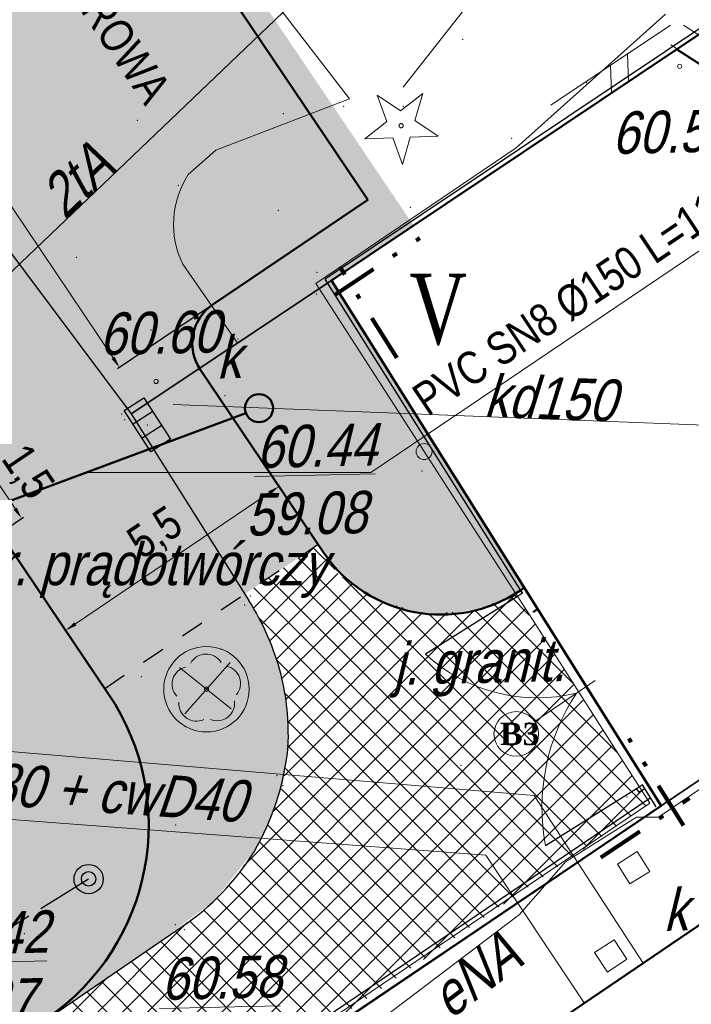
# Model space of a CAD drawing. Header units: metres. Extents: x 5515009 to 5515176, y 5844635 to 5844761.
# Tile 7 of 10: x 5515124 to 5515138, y 5844683 to 5844704. Entities that reach past the tile are written whole.
import ezdxf
from ezdxf.enums import TextEntityAlignment as Align

# ---------------------------------------------------------------- set-up
doc = ezdxf.new("R2010")
doc.units = ezdxf.units.M
doc.header["$LTSCALE"] = 1000
doc.header["$MEASUREMENT"] = 0
for name, pattern in [('0.5_0.5', [1, 0.5, -0.5]), ('1', [0]), ('ACAD_ISO02W100', [15, 12, -3]), ('BUD', [0]), ('DASHDOT', [1, 0.5, -0.25, 0, -0.25]), ('GDE', [0]), ('KOC', [2, 1.5, -0.5]), ('KOJ', [0]), ('UBC', [1.5, 1, -0.5]), ('UPE', [0]), ('UPK', [0]), ('UPT', [0]), ('WSN', [0])]:
    doc.linetypes.add(name, pattern=pattern)
doc.layers.get('0').update_dxf_attribs({"color": 250, "linetype": 'CONTINUOUS', "lineweight": 30})
doc.layers.get('Defpoints').update_dxf_attribs({"linetype": 'CONTINUOUS'})
for name, color, linetype in [('!KZ_GRANICE', 40, '0.5_0.5'), ('!KZ_MAPA', 253, '0.5_0.5'), ('OŚWIETLENIE', 1, 'CONTINUOUS'), ('OŚWIETLENIE2', 1, 'CONTINUOUS'), ('tabelka', 7, 'CONTINUOUS')]:
    doc.layers.add(name, color=color, linetype=linetype)
for name, color, linetype, lineweight in [('!KZ_KANALIZACJA DESZCZOWA', 98, 'CONTINUOUS', 50), ('!KZ_KRAWĘŻNIK', 7, 'CONTINUOUS', 50), ('!KZ_OBRZEŻE', 7, 'CONTINUOUS', 30), ('!KZ_OGRODZENIE Z PŁYT BETONOWYCH', 210, 'OGRODZENIE2', 30), ('!KZ_OGRODZENIE Z SIATKI', 160, 'OGRODZENIE2', 30), ('!KZ_OPIS', 7, 'CONTINUOUS', 13), ('!KZ_PRZEBRUKOWANIE', 6, 'CONTINUOUS', 13), ('!KZ_WYMIARY', 7, '1', 13), ('_elektr sieć energet nN', 1, 'ACAD_ISO02W100', 30), ('AB_Sanit_do usunięcia', 251, 'CONTINUOUS', 35), ('drzwi', 160, 'CONTINUOUS', 30), ('EBU_L_1', 7, '1', 50), ('EDZ_L_1', 30, 'GDE', 50), ('okna', 160, 'CONTINUOUS', 9), ('point', 5, 'CONTINUOUS', 13), ('SDR_L_1', 7, '1', 25), ('SDR_R_L_1', 7, '1', 35), ('SDR_R_L_2', 7, '1', 18), ('SDR_R_T_3', 7, 'CONTINUOUS', 18), ('SZO_L_1', 7, '1', 18), ('UCCA_R_T_2', 214, 'CONTINUOUS', 18), ('UCCN_R_L_2', 214, '1', 18), ('UCCN_R_T_2', 214, 'CONTINUOUS', 18), ('UEEA_T_3', 1, 'CONTINUOUS', 18), ('UEEN_R_L_1', 1, '1', 18), ('UEEN_R_T_2', 1, 'CONTINUOUS', 18), ('UKKA_R_T_2', 14, 'CONTINUOUS', 18), ('UKKA_R_T_3', 14, 'CONTINUOUS', 18), ('UKKD_R_L_1', 14, '1', 18), ('UKKD_R_T_2', 14, 'CONTINUOUS', 18), ('UKKD_R_T_4', 14, 'CONTINUOUS', 18), ('UTTM_R_L_1', 30, '1', 18), ('UTTM_R_T_2', 30, 'CONTINUOUS', 18), ('WUK_R_L_1', 15, '1', 18), ('WUK_R_T_1', 247, 'CONTINUOUS', 18), ('WUK_R_T_3', 247, 'CONTINUOUS', 18), ('zakres opracowania', 7, 'DASHDOT', 100), ('ściana', 7, 'CONTINUOUS', 35)]:
    doc.layers.add(name, color=color, linetype=linetype, lineweight=lineweight)
for name, color, linetype, lineweight, transparency in [('!KZ_NAWIERZCHNIA JEZDNIA', 254, 'CONTINUOUS', 20, 0.6), ('!KZ_NAWIERZCHNIA KOSTKA BRUKOWA', 140, 'CONTINUOUS', 13, 0.8), ('!KZ_NAWIERZCHNIA M.POSTOJOWE', 252, 'CONTINUOUS', 20, 0.6)]:
    doc.layers.add(name, color=color, linetype=linetype, lineweight=lineweight, transparency=transparency)
doc.layers.add('!KZ_ZIELEŃ', color=82, linetype='CONTINUOUS', transparency=0.8)
doc.styles.add('MOJE', font='times.ttf')
doc.styles.add('plan', font='ARIALN.TTF', dxfattribs={"height": 0.7})
doc.styles.get("Standard").update_dxf_attribs({"font": 'ARIALN.TTF', "width": 0.75})
doc.linetypes.add('OGRODZENIE2', pattern='A,0.25,-0.1,[132,ltypeshp.shx,S=0.1,R=0,X=-0.1,Y=0],-0.1,1', length=1.45)
doc.dimstyles.new('plan', dxfattribs={"dimtxt": 0.7, "dimasz": 0.25, "dimexe": 0.05, "dimexo": 0.15, "dimgap": 0.2, "dimtad": 1, "dimzin": 9, "dimtxsty": 'plan', "dimcen": 0, "dimclrd": 256, "dimclre": 256, "dimclrt": 256, "dimazin": 2, "dimtfac": 1, "dimtofl": 0, "dimtmove": 0, "dimatfit": 3, "dimfxl": 1, "dimlwd": -1, "dimarcsym": 0})

# ---------------------------------------------------------------- blocks, each defined once
blk = doc.blocks.new('GRANICE')
at = {"layer": 'EDZ_L_1', "linetype": 'GDE'}
for p, q in [((66.62000000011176, -62.62000000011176), (79.28000000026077, -54.15000000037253)), ((73.66000000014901, -73.83999999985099), (66.62000000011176, -62.62000000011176)), ((73.66000000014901, -73.83999999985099), (47.08999999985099, -91.79999999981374))]:
    blk.add_line(p, q, dxfattribs=at)
blk = doc.blocks.new('A$C77956BA5')
at = {"layer": 'OŚWIETLENIE', "linetype": 'Continuous'}
h = blk.add_hatch(color=256, dxfattribs=at)
edge = h.paths.add_edge_path()
edge.add_arc((0.482571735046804, 0.4893628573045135), 0.2386715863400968, 0, 360)
for centre, radius in [((0.4821022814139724, 0.4820999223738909), 0.482100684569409), ((0.482571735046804, 0.4893628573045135), 0.2386715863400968)]:
    blk.add_circle(centre, radius, dxfattribs=at)
blk = doc.blocks.new('WLM')
for p, q in [((0.25, 0.25), (-0.25, 0.25)), ((-0.25, 0.25), (-0.25, -0.25)), ((0.25, -0.25), (0.25, 0.25)), ((-0.25, -0.25), (0.25, -0.25))]:
    blk.add_line(p, q)
blk = doc.blocks.new('WSU')
blk.add_circle((0, 0), 0.0450000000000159)
blk = doc.blocks.new('MAPA')
at = {"layer": '!KZ_KRAWĘŻNIK', "color": 251, "linetype": 'Continuous'}
blk.add_line((71.02383583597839, -69.6386133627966), (70.92628896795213, -69.70444172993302), dxfattribs=at)
at = {"color": 251, "lineweight": 13}
for p, q in [((67.80104273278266, -59.22986810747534), (67.59547190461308, -58.66611407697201)), ((67.59547190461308, -58.66611407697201), (68.09314484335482, -59.00136310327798)), ((68.09314484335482, -59.00136310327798), (68.56573490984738, -58.63165332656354)), ((68.56573490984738, -58.63165332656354), (68.4007107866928, -59.20856721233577)), ((67.32840267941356, -59.59957903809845), (67.80104273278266, -59.22986810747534)), ((68.4007107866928, -59.20856721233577), (68.89838372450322, -59.54381623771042)), ((67.92807073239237, -59.57827814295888), (67.32840267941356, -59.59957903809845)), ((68.13364156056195, -60.14203217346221), (67.92807073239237, -59.57827814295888)), ((68.2987156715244, -59.56511713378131), (68.13364156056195, -60.14203217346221)), ((68.89838372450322, -59.54381623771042), (68.2987156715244, -59.56511713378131))]:
    blk.add_line(p, q, dxfattribs=at)
at = {"color": 251}
for p, q in [((62.18879585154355, -65.40090500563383, 60.45073442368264), (62.60845031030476, -65.12907760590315, 60.45073442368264)), ((62.60845031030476, -65.12907760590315, 60.45073442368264), (63.17928785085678, -66.01035196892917, 60.45073442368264)), ((62.75963339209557, -66.28217936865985, 60.45073442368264), (62.18879585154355, -65.40090500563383, 60.45073442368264)), ((62.79872949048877, -65.42283572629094, 60.45073442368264), (62.37907503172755, -65.69466312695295, 60.45073442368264)), ((62.98900867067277, -65.71659384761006, 60.45073442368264), (62.56935421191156, -65.98842124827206, 60.45073442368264)), ((63.17928785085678, -66.01035196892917, 60.45073442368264), (62.75963339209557, -66.28217936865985, 60.45073442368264))]:
    blk.add_line(p, q, dxfattribs=at)
at = {"color": 251, "lineweight": 13}
blk.add_circle((68.1043269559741, -59.31663897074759), 0.0450000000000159, dxfattribs=at)
at = {"layer": 'EBU_L_1', "color": 251, "linetype": 'BUD', "lineweight": 50}
blk.add_line((52.89336362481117, -91.055449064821), (85.21403269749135, -69.08394120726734), dxfattribs=at)
at = {"layer": 'EDZ_L_1', "color": 251, "linetype": 'GDE'}
for p, q in [((66.62000000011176, -62.62000000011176), (79.28000000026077, -54.15000000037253)), ((73.66000000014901, -73.83999999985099), (66.62000000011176, -62.62000000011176)), ((73.66000000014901, -73.83999999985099), (47.08999999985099, -91.79999999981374))]:
    blk.add_line(p, q, dxfattribs=at)
at = {"layer": 'point', "color": 251}
for p in [(69.422068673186, -57.47515821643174, 61.19865293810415), (69.422068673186, -57.47515821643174, 61.19865293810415), (72.06663646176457, -58.39928145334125, 61.30846596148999), (72.06663646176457, -58.39928145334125, 61.30846596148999), (65.59021960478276, -59.05984711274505, 60.8621795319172), (65.59021960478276, -59.05984711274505, 60.8621795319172), (66.87729262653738, -58.90011821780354, 60.98987712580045), (66.87729262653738, -58.90011821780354, 60.98987712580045), (68.14940097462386, -58.90358236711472, 60.58757248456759), (68.14940097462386, -58.90358236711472, 60.58757248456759), (62.47152464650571, -59.19956755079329, 60.8166547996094), (62.47152464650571, -59.19956755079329, 60.8166547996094), (70.4675387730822, -59.58842461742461, 60.91355664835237), (70.4675387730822, -59.58842461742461, 60.91355664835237), (63.34299545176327, -60.59267574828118, 60.9135002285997), (63.34299545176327, -60.59267574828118, 60.9135002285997), (65.48388154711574, -61.12072724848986, 60.96244918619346), (65.48388154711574, -61.12072724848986, 60.96244918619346), (68.30059458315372, -61.06118712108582, 60.88215685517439), (68.30059458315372, -61.06118712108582, 60.88215685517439), (61.16581616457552, -62.1295388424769, 60.7206511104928), (61.16581616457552, -62.1295388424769, 60.7206511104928), (66.30582435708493, -62.45105841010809, 60.87416703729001), (66.30582435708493, -62.45105841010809, 60.87416703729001), (66.29466679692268, -62.91289978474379, 60.71275770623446), (66.29466679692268, -62.91289978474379, 60.71275770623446), (62.76283801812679, -63.68032253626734, 60.65038128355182), (64.61830918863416, -63.86870615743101, 60.7968947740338), (64.61830918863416, -63.86870615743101, 60.7968947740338), (64.34304513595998, -65.08375112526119, 60.51895014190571), (64.34304513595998, -65.08375112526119, 60.51895014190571), (62.13508678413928, -65.47565561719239, 60.65989200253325), (62.13508678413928, -65.47565561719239, 60.65989200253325), (62.19932030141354, -65.59722323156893, 60.63144730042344), (62.19932030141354, -65.59722323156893, 60.63144730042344), (62.68404185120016, -65.7056284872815, 60.45073442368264), (62.68404185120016, -65.7056284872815, 60.45073442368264), (68.55365456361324, -66.69167728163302, 60.61000535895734), (68.55365456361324, -66.69167728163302, 60.61000535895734), (64.88528012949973, -69.36377160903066, 60.47792847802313), (64.88528012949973, -69.36377160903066, 60.47792847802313), (64.76463485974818, -69.55583367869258, 60.57270306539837), (64.76463485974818, -69.55583367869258, 60.57270306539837), (71.01615478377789, -70.48199766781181, 60.56548373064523), (71.01615478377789, -70.48199766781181, 60.56548373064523), (62.55397712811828, -71.08542944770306, 60.98807458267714), (62.55397712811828, -71.08542944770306, 60.98807458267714), (69.38724783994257, -72.98060916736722, 60.52696290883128), (69.38724783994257, -72.98060916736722, 60.52696290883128), (65.45202501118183, -73.19784137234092, 60.57948232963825), (65.45202501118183, -73.19784137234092, 60.57948232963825), (65.57764036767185, -73.4136646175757, 60.50649376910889), (65.57764036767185, -73.4136646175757, 60.50649376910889), (72.92962631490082, -73.65611141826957, 60.51015927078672), (72.92962631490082, -73.65611141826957, 60.51015927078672), (63.28664535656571, -74.25232012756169, 60.53872201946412), (63.28664535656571, -74.25232012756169, 60.53872201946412), (63.28240215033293, -76.3816252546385, 60.57235629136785), (63.28240215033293, -76.3816252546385, 60.57235629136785), (63.47218855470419, -76.489362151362, 60.46666720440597), (63.47218855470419, -76.489362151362, 60.46666720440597), (68.6993553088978, -76.5205846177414, 60.51691761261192), (68.6993553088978, -76.5205846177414, 60.51691761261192), (60.05075133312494, -76.57237488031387, 60.6438397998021), (60.05075133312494, -76.57237488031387, 60.6438397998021)]:
    blk.add_point(p, dxfattribs=at)
at = {"layer": 'SDR_L_1', "color": 251, "linetype": 'KOC', "lineweight": 18}
for p, q in [((67.00078846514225, -58.74198038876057), (57.95719564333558, -46.98796663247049)), ((64.1453956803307, -59.83817033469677), (67.00078846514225, -58.74198038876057)), ((63.5573423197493, -60.36187324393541), (64.1453956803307, -59.83817033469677)), ((64.60040854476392, -63.94865026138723), (63.44148353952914, -62.27500696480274))]:
    blk.add_line(p, q, dxfattribs=at)
at = {"layer": 'SDR_L_1', "color": 251, "linetype": 'KOJ', "lineweight": 25}
for p, q in [((57.83543310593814, -59.47377134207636), (62.33500702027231, -65.47132034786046)), ((62.33500702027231, -65.47132034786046), (64.84758061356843, -69.4542634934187)), ((57.28354940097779, -80.62158407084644), (63.42802421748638, -76.41870900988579))]:
    blk.add_line(p, q, dxfattribs=at)
at = {"layer": 'SDR_L_1', "color": 251, "linetype": 'KOC', "lineweight": 18}
blk.add_arc((65.17157715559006, -61.41970584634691), 1.929954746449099, 146.7625658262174, 206.3062701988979, dxfattribs=at)
at = {"layer": 'SDR_L_1', "color": 251, "linetype": 'KOJ', "lineweight": 25}
for centre, radius, start, end in [((60.28940181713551, -72.38652160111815), 5.419872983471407, 14.61684593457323, 32.75301391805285), ((60.32514937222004, -72.32450427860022), 5.369874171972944, 357.4270251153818, 14.07279246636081), ((60.28260704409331, -72.06773395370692), 5.429872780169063, 329.5084320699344, 354.7394991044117), ((60.45763331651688, -72.02945306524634), 5.299875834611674, 304.0878362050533, 328.1915967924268)]:
    blk.add_arc(centre, radius, start, end, dxfattribs=at)
at = {"layer": 'SDR_R_L_1', "color": 251, "linetype": 'KOJ', "lineweight": 35}
for p, q in [((71.56494814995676, -59.30673555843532), (73.98822586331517, -57.69039780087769)), ((73.98822586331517, -57.69039780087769), (82.17057568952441, -62.90272823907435)), ((66.62026838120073, -62.62169630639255), (71.56494814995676, -59.30673555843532)), ((62.33500702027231, -65.47132034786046), (66.62026838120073, -62.62169630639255)), ((82.20972513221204, -68.06306178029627), (73.66104334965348, -73.84182489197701)), ((53.72629409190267, -87.27531147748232), (73.66104334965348, -73.84182489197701))]:
    blk.add_line(p, q, dxfattribs=at)
at = {"layer": 'SDR_R_L_2', "color": 251, "linetype": '1'}
for p, q in [((71.30111034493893, -58.88163688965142), (73.86227001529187, -57.17209327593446)), ((74.13621686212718, -57.16970933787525), (78.2380814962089, -59.8056348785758)), ((71.57869689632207, -59.29750430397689), (74.13985656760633, -57.58796069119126)), ((73.86590971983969, -57.59034462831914), (77.96777435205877, -60.22627017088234)), ((72.96172311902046, -58.37435075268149), (72.94025253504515, -57.78752897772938)), ((72.60316076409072, -58.6136868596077), (72.5816901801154, -58.02686508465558))]:
    blk.add_line(p, q, dxfattribs=at)
at = {"layer": 'SZO_L_1', "color": 251, "linetype": '1'}
for p, q in [((70.56585835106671, -59.7899190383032), (73.75074336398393, -56.93569999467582)), ((66.28175133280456, -62.689528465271), (70.56585835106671, -59.7899190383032)), ((68.59514501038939, -66.27697557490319), (66.28175133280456, -62.689528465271)), ((70.90853868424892, -69.86442268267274), (68.59514501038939, -66.27697557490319)), ((72.93208568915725, -73.02846047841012), (70.90853868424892, -69.86442268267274)), ((73.41972716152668, -73.78738349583), (72.93208568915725, -73.02846047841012)), ((66.76853076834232, -78.28202804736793), (73.419727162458, -73.78738349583))]:
    blk.add_line(p, q, dxfattribs=at)
blk.add_circle((68.59514501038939, -66.27697557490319), 0.1700000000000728, dxfattribs=at)
at = {"layer": 'UCCN_R_L_2', "color": 251, "linetype": 'UBC'}
for p, q in [((70.94535827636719, -73.62447419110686), (49.77902457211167, -71.84274809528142)), ((69.91452114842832, -74.89858031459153), (50.0049848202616, -73.39790384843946)), ((73.27851534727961, -77.20146257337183), (70.94535827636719, -73.62447419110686)), ((72.01781426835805, -78.05077407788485), (69.91452114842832, -74.89858031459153))]:
    blk.add_line(p, q, dxfattribs=at)
at = {"layer": 'UEEN_R_L_1', "color": 251, "linetype": 'UPE', "lineweight": 18}
for p, q in [((73.60660135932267, -74.08313974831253), (81.62328781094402, -68.65674418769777)), ((71.61818795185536, -75.03927874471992), (73.13650562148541, -74.08399381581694)), ((73.13650562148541, -74.08399381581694), (73.60660135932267, -74.08313974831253)), ((70.6338734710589, -76.16227449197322), (71.61818795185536, -75.03927874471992)), ((66.73104221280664, -79.11309302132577), (70.6338734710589, -76.16227449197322))]:
    blk.add_line(p, q, dxfattribs=at)
at = {"layer": 'UKKD_R_L_1', "color": 251, "linetype": 'UPK', "lineweight": 18}
blk.add_line((63.23059266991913, -65.2705943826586), (87.60845233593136, -66.21797000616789), dxfattribs=at)
at = {"layer": 'UTTM_R_L_1', "color": 251, "linetype": 'UPT', "lineweight": 18}
blk.add_line((74.35635563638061, -48.50969692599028), (52.35609291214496, -69.52269096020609), dxfattribs=at)
at = {"layer": 'WUK_R_L_1', "color": 251, "linetype": 'WSN', "lineweight": 18}
blk.add_line((74.66598683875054, -50.22295873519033), (68.1453787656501, -58.49549425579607), dxfattribs=at)
at = {"layer": 'UCCA_R_T_2', "color": 251, "rotation": 33.02277982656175}
blk.add_blockref('WLM', (72.58478902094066, -77.0474428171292), dxfattribs=at)
at = {"layer": 'UKKA_R_T_2', "color": 251, "rotation": 32.28279713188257}
blk.add_blockref('WLM', (73.07146490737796, -75.16575491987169), dxfattribs=at)
at = {"layer": 'WUK_R_T_1', "color": 251, "rotation": 1.322970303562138}
for p in [(74.05651975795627, -58.04890695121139), (62.869150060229, -64.77882168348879)]:
    blk.add_blockref('WSU', p, dxfattribs=at)
at = {"layer": 'SDR_R_T_3', "color": 251, "oblique": 15}
blk.add_text('j. granit.', height=0.8999999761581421, rotation=1.322970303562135, dxfattribs=at).set_placement((69.77172783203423, -70.88091382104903), align=Align.MIDDLE)
at = {"layer": 'UCCN_R_T_2', "color": 251, "oblique": 15}
blk.add_text('ckD2x80 + cwD40', height=0.8999999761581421, rotation=355.9829924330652, dxfattribs=at).set_placement((60.57926329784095, -73.90387991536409), align=Align.CENTER)
at = {"layer": 'UEEA_T_3', "color": 251, "oblique": 15}
blk.add_text('agr. prądotwórczy', height=0.8999999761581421, dxfattribs=at).set_placement((58.32145730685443, -68.23035992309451), align=Align.TOP_LEFT)
at = {"layer": 'UEEN_R_T_2', "color": 251, "oblique": 15}
blk.add_text('eNA', height=0.8999999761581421, rotation=37.06278207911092, dxfattribs=at).set_placement((69.95194231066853, -77.8184164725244), align=Align.CENTER)
at = {"layer": 'UKKA_R_T_3', "color": 251, "oblique": 15}
blk.add_text('k', height=0.8999999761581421, rotation=1.322970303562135, dxfattribs=at).set_placement((64.16646966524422, -64.71801872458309))
blk.add_text('k', height=0.8999999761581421, rotation=1.322970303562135, dxfattribs=at).set_placement((73.96176175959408, -76.03540773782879), align=Align.MIDDLE)
at = {"layer": 'UKKD_R_T_2', "color": 251, "oblique": 15}
blk.add_text('kd150', height=0.8999999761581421, rotation=357.7929835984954, dxfattribs=at).set_placement((71.26982707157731, -65.58505490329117), align=Align.CENTER)
at = {"layer": 'UKKD_R_T_4', "color": 251, "oblique": 15}
for s, p in [('%%U60.44', (65.01241057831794, -66.6297805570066)), ('%%U60.42', (58.00090070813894, -77.03416126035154)), ('%%U60.58', (62.98417712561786, -77.98933343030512))]:
    blk.add_text(s, height=0.8999999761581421, rotation=1.322970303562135, dxfattribs=at).set_placement(p)
for s, p in [('59.08', (64.77494916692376, -67.1753940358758)), ('58.37', (57.68346228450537, -77.58162173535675))]:
    blk.add_text(s, height=0.8999999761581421, rotation=1.322970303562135, dxfattribs=at).set_placement(p, align=Align.TOP_LEFT)
at = {"layer": 'UTTM_R_T_2', "color": 251, "oblique": 15}
blk.add_text('2tA', height=0.8999999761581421, rotation=43.67276595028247, dxfattribs=at).set_placement((61.47717788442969, -60.81000883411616), align=Align.CENTER)
at = {"layer": 'WUK_R_T_3', "color": 251, "oblique": 15}
for s, p in [('60.59', (72.60942736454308, -59.9227676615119)), ('60.60', (61.65587407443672, -64.21669977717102))]:
    blk.add_text(s, height=0.8999999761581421, rotation=1.322970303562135, dxfattribs=at).set_placement(p)
blk = doc.blocks.new('*D294')
at = {"layer": '!KZ_WYMIARY', "lineweight": -2, "transparency": 16777216}
for p, q in [((5515121.568939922, 5844693.921681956), (5515122.779360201, 5844694.738523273)), ((5515122.367931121, 5844692.651268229), (5515123.618433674, 5844693.49515871))]:
    blk.add_line(p, q, dxfattribs=at)
at = {"layer": '!KZ_WYMIARY', "transparency": 16777216}
blk.add_line((5515122.877760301, 5844694.503326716), (5515123.437142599, 5844693.674417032), dxfattribs=at)
for points in [[(5515122.912298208, 5844694.526634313), (5515122.843222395, 5844694.480019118), (5515122.737914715, 5844694.710554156)], [(5515123.471680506, 5844693.697724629), (5515123.402604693, 5844693.651109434), (5515123.576988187, 5844693.467189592)]]:
    blk.add_solid(points, dxfattribs=at)
at = {"layer": 'Defpoints', "color": 0, "transparency": 16777216}
for p in [(5515121.444603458, 5844693.837774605), (5515123.576988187, 5844693.467189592), (5515122.243594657, 5844692.567360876)]:
    blk.add_point(p, dxfattribs=at)
at = {"layer": '!KZ_WYMIARY', "transparency": 16777216, "insert": (5515123.671929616, 5844694.436062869), "char_height": 0.7, "attachment_point": 5, "rotation": 304.0130937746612, "style": 'plan'}
blk.add_mtext('1,5', dxfattribs=at)
blk = doc.blocks.new('*D295')
at = {"layer": '!KZ_WYMIARY', "lineweight": -2, "transparency": 16777216}
for p, q in [((5515118.147403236, 5844712.724739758), (5515115.838374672, 5844711.166518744)), ((5515127.936567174, 5844698.218800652), (5515125.627538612, 5844696.660579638))]:
    blk.add_line(p, q, dxfattribs=at)
at = {"layer": '!KZ_WYMIARY', "transparency": 16777216}
blk.add_line((5515125.529138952, 5844696.895776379), (5515116.019665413, 5844710.987260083), dxfattribs=at)
for points in [[(5515116.054203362, 5844711.010567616), (5515115.985127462, 5844710.963952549), (5515115.879820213, 5844711.194487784)], [(5515125.563676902, 5844696.919083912), (5515125.494601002, 5844696.872468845), (5515125.668984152, 5844696.688548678)]]:
    blk.add_solid(points, dxfattribs=at)
at = {"layer": 'Defpoints', "color": 0, "transparency": 16777216}
for p in [(5515118.271739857, 5844712.808646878), (5515115.879820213, 5844711.194487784), (5515128.060903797, 5844698.302707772)]:
    blk.add_point(p, dxfattribs=at)
at = {"layer": '!KZ_WYMIARY', "transparency": 16777216, "insert": (5515121.288880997, 5844704.288708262), "char_height": 0.7, "attachment_point": 5, "rotation": 304.01298650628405, "style": 'plan'}
blk.add_mtext('17,5', dxfattribs=at)
blk = doc.blocks.new('*D297')
at = {"layer": '!KZ_WYMIARY', "transparency": 16777216}
blk.add_line((5515124.724125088, 5844691.212673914), (5515128.868679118, 5844694.009577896), dxfattribs=at)
at = {"layer": '!KZ_WYMIARY', "lineweight": -2, "transparency": 16777216}
for p, q in [((5515129.15981394, 5844694.025086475), (5515129.103875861, 5844694.107977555)), ((5515124.432990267, 5844691.197165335), (5515124.488928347, 5844691.114274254))]:
    blk.add_line(p, q, dxfattribs=at)
at = {"layer": '!KZ_WYMIARY', "transparency": 16777216}
for points in [[(5515128.845371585, 5844694.044115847), (5515128.891986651, 5844693.975039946), (5515129.075906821, 5844694.149423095)], [(5515124.700817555, 5844691.247211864), (5515124.747432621, 5844691.178135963), (5515124.516897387, 5844691.072828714)]]:
    blk.add_solid(points, dxfattribs=at)
at = {"layer": 'Defpoints', "color": 0, "transparency": 16777216}
for p in [(5515129.075906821, 5844694.149423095), (5515129.075906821, 5844694.149423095), (5515124.516897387, 5844691.072828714)]:
    blk.add_point(p, dxfattribs=at)
at = {"layer": '!KZ_WYMIARY', "transparency": 16777216, "insert": (5515126.450013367, 5844693.124417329), "char_height": 0.7, "attachment_point": 5, "rotation": 34.01298651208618, "style": 'plan'}
blk.add_mtext('5,5', dxfattribs=at)
blk = doc.blocks.new('drzewo lisc.')
at = {"color": 251, "lineweight": 13}
blk.add_circle((0, 0), 0.0450000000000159, dxfattribs=at)
for centre, radius, start, end in [((-0.008658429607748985, 0.3749164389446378), 0.375010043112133, 31.46836821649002, 151.177572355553), ((-0.3592009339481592, 0.1076154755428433), 0.37501004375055, 103.472709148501, 223.1777203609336), ((0.3538500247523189, 0.1240828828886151), 0.37501004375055, 319.468220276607, 79.17323146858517), ((-0.2133181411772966, -0.3083585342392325), 0.3750100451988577, 175.476425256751, 295.1719259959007), ((0.227325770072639, -0.2981821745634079), 0.3750100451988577, 247.4740146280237, 7.169515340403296)]:
    blk.add_arc(centre, radius, start, end, dxfattribs=at)
at = {"layer": 'point', "color": 251}
blk.add_point((0.3163414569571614, 0.8520590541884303, 61.22296217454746), dxfattribs=at)
blk.add_point((0.3163414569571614, 0.8520590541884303, 61.22296217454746), dxfattribs=at)
blk = doc.blocks.new('zw$F703')
at = {"layer": 'drzwi'}
for p, q in [((0, 128.5000000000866), (0, 136.9539473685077)), ((0, 136.9539473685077), (4.226973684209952, 136.9539473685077)), ((4.226973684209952, 136.9539473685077), (4.226973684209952, 128.5000000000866)), ((280, 136.9539473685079), (274.9276315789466, 136.9539473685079)), ((274.9276315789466, 136.9539473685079), (274.9276315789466, 128.5000000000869)), ((280, 128.5000000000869), (280, 136.9539473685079)), ((4.226973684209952, 128.5000000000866), (0, 128.5000000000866)), ((274.9276315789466, 128.5000000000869), (280, 128.5000000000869))]:
    blk.add_line(p, q, dxfattribs=at)
at = {"layer": 'drzwi', "ltscale": 2}
for p, q in [((4.226973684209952, 128.5000000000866), (4.226973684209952, 8.662937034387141e-11)), ((274.9276315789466, 128.5000000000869), (274.9276315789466, 8.685674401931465e-11))]:
    blk.add_line(p, q, dxfattribs=at)
at = {"layer": 'okna', "ltscale": 2}
for centre, radius, start, end in [((-47.59385171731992, 190.7327052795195), 197.6470662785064, 285.1999709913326, 341.6471642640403), ((364.0695309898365, 228.689208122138), 245.448634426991, 204.0910638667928, 248.7044143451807)]:
    blk.add_arc(centre, radius, start, end, dxfattribs=at)

msp = doc.modelspace()

# ---------------------------------------------------------------- hatches: boundary and pattern name
at = {"layer": '!KZ_NAWIERZCHNIA JEZDNIA', "linetype": '0.5_0.5', "ltscale": 100}
h = msp.add_hatch(color=256, dxfattribs=at)
h.dxf.hatch_style = 1
edge = h.paths.add_edge_path()
edge.add_line((5515060.668429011, 5844717.162870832), (5515071.856044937, 5844700.584654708))
edge = h.paths.add_edge_path()
edge.add_line((5515127.38706355, 5844696.652012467), (5515116.484099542, 5844712.808421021))
edge.add_arc((5515117.744182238, 5844714.019939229), 1.748023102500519, 223.86717044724, 223.8743400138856, ccw=False)
edge.add_line((5515116.483947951, 5844712.808578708), (5515114.526146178, 5844715.709787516))
edge.add_line((5515114.526146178, 5844715.709787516), (5515109.967136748, 5844712.633193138))
edge.add_line((5515109.967136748, 5844712.633193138), (5515125.352253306, 5844689.835982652))
edge.add_line((5515125.352253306, 5844689.835982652), (5515129.911262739, 5844692.912577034))
edge.add_line((5515129.911262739, 5844692.912577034), (5515127.391873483, 5844696.644817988))
edge.add_arc((5515128.220784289, 5844697.204198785), 1.00000000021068, 213.5171331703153, 214.0129865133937, ccw=False)
at = {"layer": '!KZ_NAWIERZCHNIA KOSTKA BRUKOWA'}
h = msp.add_hatch(color=256, dxfattribs=at)
h.dxf.hatch_style = 1
h.paths.add_polyline_path([(5515128.341194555, 5844691.853034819), (5515125.351754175, 5844689.83564582), (5515125.435602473, 5844689.711391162), (5515125.954463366, 5844688.71797304), (5515126.183855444, 5844687.944263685), (5515126.290047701, 5844686.814455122), (5515126.2039122, 5844685.985095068), (5515125.965898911, 5844685.140854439), (5515125.48284237, 5844684.188892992), (5515124.901676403, 5844683.455677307), (5515124.127559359, 5844682.796938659), (5515125.500423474, 5844683.720078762), (5515126.540966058, 5844684.431819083), (5515127.71373018, 5844685.322825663), (5515128.595127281, 5844686.440167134), (5515128.944822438, 5844687.1905639), (5515129.157640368, 5844687.756335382), (5515129.269609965, 5844688.60443292), (5515129.248005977, 5844689.3834845), (5515129.113860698, 5844690.151204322), (5515128.832749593, 5844690.960678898), (5515128.453227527, 5844691.675461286)])
at = {"layer": '!KZ_NAWIERZCHNIA M.POSTOJOWE'}
h = msp.add_hatch(color=256, dxfattribs=at)
h.dxf.hatch_style = 1
edge = h.paths.add_edge_path()
edge.add_arc((5515117.312863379, 5844713.367983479), 1.000017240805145, 214.0141443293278, 304.0141442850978)
edge.add_line((5515117.872270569, 5844712.539069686), (5515121.187913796, 5844714.776592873))
edge.add_line((5515121.187913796, 5844714.776592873), (5515130.977077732, 5844700.270653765))
edge.add_line((5515130.977077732, 5844700.270653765), (5515127.661434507, 5844698.033130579))
edge.add_arc((5515128.220812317, 5844697.204193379), 1.000020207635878, 124.0119987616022, 214.0119988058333)
edge.add_line((5515127.391875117, 5844696.644815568), (5515116.483949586, 5844712.808576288))
at = {"layer": '!KZ_PRZEBRUKOWANIE'}
h = msp.add_hatch(dxfattribs=at)
h.set_pattern_fill('ANSI37', color=256, scale=3)
h.set_pattern_definition([(45, (0, 0), (-0.2651650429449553, 0.2651650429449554), []), (135, (0, 0), (-0.2651650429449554, -0.2651650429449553), [])])
h.paths.add_polyline_path([(5515120.902411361, 5844680.574997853), (5515122.879422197, 5844677.650268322), (5515136.999727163, 5844687.382616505), (5515134.129192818, 5844691.862825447), (5515133.301950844, 5844691.509205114), (5515132.290051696, 5844691.421009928), (5515131.317968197, 5844691.666386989), (5515130.341383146, 5844692.274127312), (5515129.910761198, 5844692.912238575), (5515128.342529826, 5844691.853935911), (5515128.551180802, 5844691.514040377), (5515128.770555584, 5844691.097288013), (5515128.979495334, 5844690.589570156), (5515129.169318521, 5844689.905718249), (5515129.259590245, 5844689.252326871), (5515129.243566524, 5844688.375084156), (5515129.15764037, 5844687.756335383), (5515128.94482244, 5844687.190563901), (5515128.757496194, 5844686.752036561), (5515128.496166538, 5844686.275208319), (5515128.021868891, 5844685.645614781), (5515127.549588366, 5844685.171308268), (5515127.008018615, 5844684.751299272), (5515126.276745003, 5844684.251089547), (5515124.127559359, 5844682.796938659)])
at = {"layer": '!KZ_ZIELEŃ'}
h = msp.add_hatch(color=256, dxfattribs=at)
h.dxf.hatch_style = 1
h.paths.add_polyline_path([(5515125.749091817, 5844708.017673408), (5515126.163547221, 5844708.297363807), (5515120.495774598, 5844716.696075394), (5515121.187913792, 5844714.77659287)])
h.paths.add_polyline_path([(5515127.091602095, 5844706.922138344), (5515126.677146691, 5844706.642447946), (5515130.977077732, 5844700.270653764), (5515127.661434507, 5844698.033130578), (5515127.388451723, 5844697.758470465), (5515127.239115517, 5844697.394782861), (5515127.238641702, 5844697.016066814), (5515127.391875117, 5844696.644815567), (5515130.212176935, 5844692.494861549), (5515130.879840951, 5844691.90314215), (5515131.314876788, 5844691.667744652), (5515131.979330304, 5844691.462565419), (5515132.683474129, 5844691.411182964), (5515133.601563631, 5844691.604176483), (5515134.319303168, 5844691.988107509), (5515130.200830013, 5844698.548677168), (5515131.950672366, 5844699.721791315)])
h = msp.add_hatch(color=256, dxfattribs=at)
h.dxf.hatch_style = 1
edge = h.paths.add_edge_path()
edge.add_line((5515120.90241136, 5844680.574997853), (5515124.127559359, 5844682.796938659))
edge.add_arc((5515121.291051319, 5844686.914513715), 5.000020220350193, 304.5621125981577, 394.0127868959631)
edge.add_line((5515125.435631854, 5844689.711414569), (5515123.112585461, 5844693.153789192))
edge.add_line((5515123.112585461, 5844693.153789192), (5515119.471612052, 5844690.696720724))
edge.add_line((5515119.471612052, 5844690.696720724), (5515118.172328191, 5844684.525704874))
edge.add_line((5515118.172328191, 5844684.525704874), (5515120.90241136, 5844680.574997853))

# ---------------------------------------------------------------- linework, layer by layer
at = {"layer": '!KZ_KANALIZACJA DESZCZOWA', "linetype": 'Continuous'}
msp.add_line((5515128.367840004, 5844695.715459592), (5515118.257531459, 5844691.964674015), dxfattribs=at)
msp.add_circle((5515128.648847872, 5844695.820505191), 0.3, dxfattribs=at)
at = {"layer": '!KZ_KRAWĘŻNIK'}
msp.add_line((5515126.677146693, 5844706.642447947), (5515130.977077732, 5844700.270653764), dxfattribs=at)
at = {"layer": '!KZ_KRAWĘŻNIK', "linetype": 'Continuous'}
for p, q in [((5515130.977077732, 5844700.270653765), (5515127.661434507, 5844698.033130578)), ((5515127.391904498, 5844696.644838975), (5515130.040612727, 5844692.719886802)), ((5515123.112585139, 5844693.153791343), (5515125.435631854, 5844689.711414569)), ((5515134.319303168, 5844691.988107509), (5515134.2217563, 5844691.922279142))]:
    msp.add_line(p, q, dxfattribs=at)
for centre, radius, start, end in [((5515128.220785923, 5844697.204196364), 1, 124.0129865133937, 214.0129865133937), ((5515132.536302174, 5844694.444740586), 3.033741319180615, 214.6496373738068, 303.7492816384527), ((5515121.291048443, 5844686.914487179), 5, 304.5623122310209, 34.01298651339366)]:
    msp.add_arc(centre, radius, start, end, dxfattribs=at)
at = {"layer": '!KZ_OBRZEŻE', "linetype": '0.5_0.5', "ltscale": 0.001}
msp.add_line((5515125.352253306, 5844689.835982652), (5515129.911262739, 5844692.912577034), dxfattribs=at)
at = {"layer": '!KZ_OGRODZENIE Z PŁYT BETONOWYCH', "ltscale": 0.0015}
msp.add_line((5515142.804390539, 5844707.103116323), (5515130.063678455, 5844698.579112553), dxfattribs=at)
at = {"layer": '!KZ_OGRODZENIE Z SIATKI', "ltscale": 0.0015}
for p, q in [((5515134.275036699, 5844691.867260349), (5515130.063678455, 5844698.579112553)), ((5515117.247976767, 5844674.14459368), (5515137.005926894, 5844687.499986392))]:
    msp.add_line(p, q, dxfattribs=at)
at = {"layer": '!KZ_OGRODZENIE Z SIATKI', "ltscale": 0.0025}
for p, q in [((5515134.520898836, 5844691.475417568), (5515134.520897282, 5844691.475420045)), ((5515137.13638193, 5844687.306991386), (5515136.843205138, 5844687.774241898))]:
    msp.add_line(p, q, dxfattribs=at)
at = {"layer": '!KZ_OGRODZENIE Z SIATKI', "linetype": 'Continuous', "lineweight": 15, "ltscale": 0.0025}
msp.add_line((5515135.832738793, 5844690.002238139), (5515134.538736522, 5844689.129388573), dxfattribs=at)
msp.add_circle((5515134.143906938, 5844688.863062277), 0.4762563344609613, dxfattribs=at)
at = {"layer": '!KZ_WYMIARY'}
for p, q in [((5515131.035767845, 5844694.44671952), (5515139.274955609, 5844700.006839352)), ((5515124.973730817, 5844694.44671952), (5515131.035767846, 5844694.44671952))]:
    msp.add_line(p, q, dxfattribs=at)
at = {"layer": '_elektr sieć energet nN', "color": 1, "ltscale": 0.0001}
msp.add_lwpolyline([(5515125.004308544, 5844685.763993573), (5515121.648194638, 5844683.665558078), (5515112.165671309, 5844697.58683074)], dxfattribs=at)
at = {"layer": 'AB_Sanit_do usunięcia', "color": 7, "lineweight": 20}
for p, q in [((5515126.946225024, 5844690.279095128), (5515128.05058759, 5844689.400022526)), ((5515127.061078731, 5844689.28958627), (5515128.028500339, 5844690.389531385))]:
    msp.add_line(p, q, dxfattribs=at)
msp.add_circle((5515127.525689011, 5844689.817841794), 0.9124100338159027, dxfattribs=at)
at = {"layer": 'zakres opracowania', "ltscale": 0.002}
for points in [[(5515130.261030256, 5844698.236567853), (5515132.082013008, 5844699.453086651)], [(5515131.592519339, 5844696.892084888), (5515130.382541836, 5844698.826868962)], [(5515137.715349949, 5844686.906371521), (5515136.553395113, 5844688.762646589)], [(5515135.952718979, 5844686.22281103), (5515137.849367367, 5844687.491731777)]]:
    msp.add_lwpolyline(points, dxfattribs=at)

# ---------------------------------------------------------------- block references
at = {"layer": '!KZ_GRANICE', "linetype": 'Continuous'}
msp.add_blockref('GRANICE', (5515063.58, 5844761.17), dxfattribs=at)
at = {"layer": '!KZ_MAPA', "linetype": 'Continuous'}
msp.add_blockref('MAPA', (5515063.580000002, 5844761.170000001), dxfattribs=at)
at = {"color": 251}
msp.add_blockref('drzewo lisc.', (5515127.525689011, 5844689.817841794), dxfattribs=at)
at = {"layer": 'OŚWIETLENIE2', "xscale": 0.648, "yscale": 0.648, "zscale": 0.648}
msp.add_blockref('A$C77956BA5', (5515124.695060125, 5844685.45071893), dxfattribs=at)
at = {"layer": 'ściana', "ltscale": 2, "xscale": 0.01785, "yscale": 0.01785, "zscale": 0.01785, "rotation": 302.1062559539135}
msp.add_blockref('zw$F703', (5515132.164178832, 5844690.631874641), dxfattribs=at)

# ---------------------------------------------------------------- texts
at = {"layer": '!KZ_OPIS', "char_height": 0.7, "attachment_point": 1, "style": 'plan'}
for s, insert, rotation in [('JEZDNIA MANEWROWA', (5515121.674997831, 5844710.204448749), 304.1493172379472), ('PVC SN8 %%C150 L=11m', (5515131.86026788, 5844696.215494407), 33.771384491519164)]:
    msp.add_mtext_dynamic_manual_height_columns(s, width=29.5696716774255, gutter_width=5, heights=[0], dxfattribs=dict(at, insert=insert, rotation=rotation))
at = {"layer": 'tabelka', "insert": (5515134.242223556, 5844688.616496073), "char_height": 0.48, "width": 0.891700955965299, "attachment_point": 8, "style": 'MOJE'}
msp.add_mtext('\\pxql;{\\fTimes New Roman|b1|i0|c238|p0;B3}', dxfattribs=at)
at = {"layer": 'zakres opracowania', "insert": (5515131.863040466, 5844698.691275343), "char_height": 1.5, "width": 2.006828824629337, "attachment_point": 1}
msp.add_mtext('{\\fTimes New Roman|b0|i0|c238|p34;V}', dxfattribs=at)

# ---------------------------------------------------------------- dimensions: what is measured, and where the dimension line sits
at = {"layer": '!KZ_WYMIARY'}
for p1, p2, distance, picture, middle in [((5515128.060903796, 5844698.302707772), (5515118.271739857, 5844712.808646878), 2.8856176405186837, '*D295', (5515121.288880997, 5844704.288708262)), ((5515124.516897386, 5844691.072828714), (5515129.07590682, 5844694.149423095), -5.209637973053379e-10, '*D297', (5515126.450013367, 5844693.124417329))]:
    dim = msp.add_aligned_dim(p1=p1, p2=p2, distance=distance, dimstyle='plan', dxfattribs=at)
    dim.commit()
    dim.dimension.update_dxf_attribs({"geometry": picture, "text_midpoint": middle})
dim = msp.add_linear_dim(base=(5515123.576988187, 5844693.467189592), p1=(5515121.44460346, 5844693.837774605), p2=(5515122.243594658, 5844692.567360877), angle=124.0130937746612, dimstyle='plan', dxfattribs=at)
dim.commit()
dim.dimension.update_dxf_attribs({"geometry": '*D294', "text_midpoint": (5515123.671929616, 5844694.436062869)})

doc.saveas('drawing.dxf')
